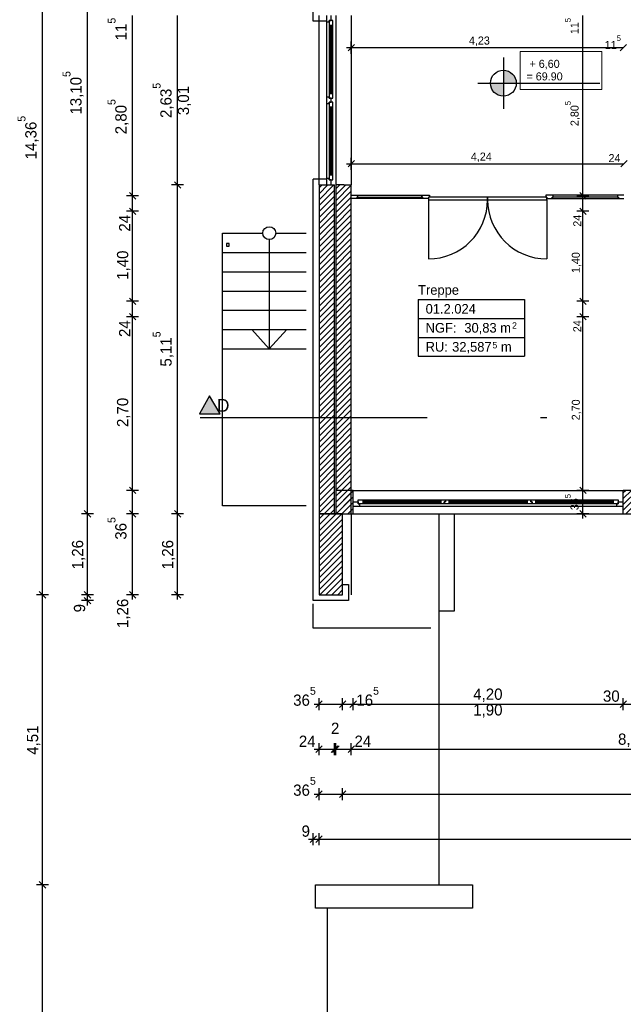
# Model space of a CAD drawing. Extents: x -28.8 to 46.3, y -2.8 to 85.1.
# Tile 2 of 16: x -4.7 to 4.7, y 21.1 to 36.4. Entities that reach past the tile are written whole.
import ezdxf

# ---------------------------------------------------------------- set-up
doc = ezdxf.new("R2010")
doc.units = 0
doc.header["$MEASUREMENT"] = 0
doc.linetypes.add('Strichpunktlinie', pattern=[0.006703, 0.003528, -0.001764, 0, -0.001411])
doc.linetypes.add('Wipeout_Contour', pattern=[1, 0, -1])
for name, color, linetype in [('2._OG_2_0', 7, 'Continuous'), ('2._OG_2_P_BM_ROHBAU', 7, 'Continuous'), ('2._OG_2_P_ZE_BILD', 7, 'Continuous'), ('2._OG_2_P_ZE_SYMBOL', 7, 'Continuous'), ('2._OG_2_R_NT_AUSSENWAND', 7, 'Continuous'), ('2._OG_2_R_NT_DACH', 7, 'Continuous'), ('2._OG_2_R_NT_INNENWAND', 7, 'Continuous'), ('2._OG_2_R_NT_TREPPE', 7, 'Continuous'), ('2._OG_2_R_TR_AUSSENWAND', 7, 'Continuous'), ('2._OG_2_Räume', 7, 'Continuous')]:
    doc.layers.add(name, color=color, linetype=linetype)
doc.styles.add('ERSTELLTER_STIL_1', font='txt')
doc.styles.add('ERSTELLTER_STIL_2', font='txt')
pattern_1 = [(45, (0, 0), (-0.04596194, 0.04596194), [])]

msp = doc.modelspace()

# ---------------------------------------------------------------- hatches: boundary and pattern name
at = {"layer": '2._OG_2_P_ZE_BILD', "linetype": 'Continuous', "lineweight": 18, "ltscale": 1000}
msp.add_hatch(color=9, dxfattribs=at).paths.add_polyline_path([(-1.859, 30.314), (-1.538, 30.314), (-1.701, 30.597)], flags=0)
at = {"layer": '2._OG_2_P_ZE_SYMBOL', "linetype": 'Continuous', "ltscale": 1000}
for points in [[(2.865, 35.657), (2.865, 35.457), (3.066, 35.457, 0.414214)], [(2.865, 35.256), (2.865, 35.457), (2.664, 35.457, 0.414214)]]:
    msp.add_hatch(color=256, dxfattribs=at).paths.add_polyline_path(points, flags=0)
at = {"layer": '2._OG_2_R_TR_AUSSENWAND', "linetype": 'Continuous', "ltscale": 1000}
h = msp.add_hatch(dxfattribs=at)
h.set_pattern_fill('MW_Kalksandstein_0002', color=256, style=0, pattern_type=2)
h.set_pattern_definition(pattern_1)
h.paths.add_polyline_path([(0.001, 28.76), (0.241, 28.76), (0.241, 33.875), (0.186, 33.875), (0.116, 33.875), (0.001, 33.875)], flags=0)
h = msp.add_hatch(dxfattribs=at)
h.set_pattern_fill('MW_Kalksandstein_0002', color=256, style=0, pattern_type=2)
h.set_pattern_definition(pattern_1)
h.paths.add_polyline_path([(0.53, 29.125), (0.261, 29.125), (0.261, 28.76), (0.53, 28.76), (0.53, 28.875), (0.53, 28.945)], flags=0)
h = msp.add_hatch(dxfattribs=at)
h.set_pattern_fill('MW_Kalksandstein_0002', color=256, style=0, pattern_type=2)
h.set_pattern_definition(pattern_1)
h.paths.add_polyline_path([(4.73, 28.875), (4.73, 28.76), (5.03, 28.76), (5.03, 28.875), (5.03, 28.945), (5.03, 29.125), (4.73, 29.125), (4.73, 28.945)], flags=0)
h = msp.add_hatch(dxfattribs=at)
h.set_pattern_fill('MW_Kalksandstein_0002', color=256, style=0, pattern_type=2)
h.set_pattern_definition(pattern_1)
h.paths.add_polyline_path([(0.001, 28.76), (0.001, 27.5), (0.366, 27.5), (0.366, 28.76)], flags=0)

# ---------------------------------------------------------------- linework, layer by layer
at = {"layer": '2._OG_2_0', "linetype": 'Continuous', "ltscale": 1000}
for p, q in [((0.001, 33.875), (0.116, 33.875)), ((0.116, 33.875), (0.186, 33.875)), ((0.186, 33.875), (0.241, 33.875)), ((0.5, 33.665), (0.5, 33.705)), ((0.53, 28.945), (0.53, 29.125)), ((4.73, 28.945), (4.73, 29.125)), ((0.53, 28.875), (0.53, 28.945)), ((4.73, 28.875), (4.73, 28.945)), ((0.53, 28.76), (0.53, 28.875)), ((4.73, 28.76), (4.73, 28.875))]:
    msp.add_line(p, q, dxfattribs=at)
at = {"layer": '2._OG_2_P_BM_ROHBAU', "linetype": 'Continuous', "ltscale": 1000}
for p, q in [((-4.299, 27.5), (-4.299, 41.865)), ((-3.599, 28.76), (-3.599, 41.865)), ((-2.899, 33.705), (-2.899, 36.51)), ((-2.199, 33.875), (-2.199, 36.51)), ((0.426, 36.01), (0.501, 36.01)), ((0.551, 36.06), (0.451, 35.96)), ((0.501, 35.916), (0.501, 36.104)), ((0.501, 36.01), (4.731, 36.01)), ((4.781, 36.06), (4.681, 35.96)), ((0.426, 34.205), (0.501, 34.205)), ((0.551, 34.255), (0.451, 34.155)), ((0.501, 34.111), (0.501, 34.299)), ((0.501, 34.205), (4.74, 34.205)), ((4.79, 34.255), (4.69, 34.155)), ((-2.105, 33.875), (-2.292, 33.875)), ((-2.249, 33.925), (-2.149, 33.825)), ((-2.199, 28.76), (-2.199, 33.875)), ((-2.805, 33.705), (-2.992, 33.705)), ((-2.949, 33.755), (-2.849, 33.655)), ((-2.899, 33.465), (-2.899, 33.705)), ((-2.805, 33.465), (-2.992, 33.465)), ((-2.949, 33.515), (-2.849, 33.415)), ((-2.899, 32.065), (-2.899, 33.465)), ((4.196, 33.465), (4.008, 33.465)), ((4.052, 33.515), (4.152, 33.415)), ((4.102, 32.065), (4.102, 33.465)), ((-2.805, 32.065), (-2.992, 32.065)), ((-2.949, 32.115), (-2.849, 32.015)), ((-2.899, 31.825), (-2.899, 32.065)), ((4.196, 32.065), (4.008, 32.065)), ((4.052, 32.115), (4.152, 32.015)), ((4.102, 31.825), (4.102, 32.065)), ((-2.949, 31.875), (-2.849, 31.775)), ((4.052, 31.875), (4.152, 31.775)), ((-2.805, 31.825), (-2.992, 31.825)), ((-2.899, 29.125), (-2.899, 31.825)), ((4.196, 31.825), (4.008, 31.825)), ((4.102, 29.125), (4.102, 31.825)), ((-2.805, 29.125), (-2.992, 29.125)), ((-2.949, 29.175), (-2.849, 29.075)), ((-2.899, 28.76), (-2.899, 29.125)), ((4.196, 29.125), (4.008, 29.125)), ((4.052, 29.175), (4.152, 29.075)), ((-3.649, 28.81), (-3.549, 28.71)), ((-2.949, 28.81), (-2.849, 28.71)), ((-2.249, 28.81), (-2.149, 28.71)), ((-3.505, 28.76), (-3.692, 28.76)), ((-3.599, 27.5), (-3.599, 28.76)), ((-2.805, 28.76), (-2.992, 28.76)), ((-2.899, 27.5), (-2.899, 28.76)), ((-2.105, 28.76), (-2.292, 28.76)), ((-2.199, 27.5), (-2.199, 28.76)), ((4.196, 28.76), (4.008, 28.76)), ((4.102, 28.685), (4.102, 28.76)), ((-4.205, 27.5), (-4.392, 27.5)), ((-4.349, 27.55), (-4.249, 27.45)), ((-4.299, 22.99), (-4.299, 27.5)), ((-3.505, 27.5), (-3.692, 27.5)), ((-3.649, 27.55), (-3.549, 27.45)), ((-3.649, 27.46), (-3.549, 27.36)), ((-3.599, 27.41), (-3.599, 27.5)), ((-2.805, 27.5), (-2.992, 27.5)), ((-2.949, 27.55), (-2.849, 27.45)), ((-2.899, 27.425), (-2.899, 27.5)), ((-2.105, 27.5), (-2.292, 27.5)), ((-2.249, 27.55), (-2.149, 27.45)), ((-2.199, 27.425), (-2.199, 27.5)), ((-3.505, 27.41), (-3.692, 27.41)), ((-3.599, 27.335), (-3.599, 27.41)), ((0.001, 25.706), (0.001, 25.894)), ((0.366, 25.706), (0.366, 25.894)), ((0.53, 25.706), (0.53, 25.894)), ((4.73, 25.706), (4.73, 25.894)), ((-0.074, 25.8), (0.001, 25.8)), ((0.051, 25.85), (-0.049, 25.75)), ((0.001, 25.8), (0.366, 25.8)), ((0.416, 25.85), (0.316, 25.75)), ((0.366, 25.8), (0.53, 25.8)), ((0.58, 25.85), (0.48, 25.75)), ((0.53, 25.8), (4.73, 25.8)), ((4.78, 25.85), (4.68, 25.75)), ((4.73, 25.8), (5.03, 25.8)), ((0.051, 25.15), (-0.049, 25.05)), ((0.001, 25.006), (0.001, 25.194)), ((0.191, 25.05), (0.291, 25.15)), ((0.311, 25.15), (0.211, 25.05)), ((0.241, 25.006), (0.241, 25.194)), ((0.261, 25.006), (0.261, 25.194)), ((0.551, 25.15), (0.451, 25.05)), ((0.501, 25.006), (0.501, 25.194)), ((-0.074, 25.1), (0.001, 25.1)), ((0.001, 25.1), (0.241, 25.1)), ((0.241, 25.1), (0.261, 25.1)), ((0.261, 25.1), (0.501, 25.1)), ((0.501, 25.1), (9.26, 25.1)), ((-0.074, 24.4), (0.001, 24.4)), ((0.051, 24.45), (-0.049, 24.35)), ((0.001, 24.306), (0.001, 24.494)), ((0.001, 24.4), (0.366, 24.4)), ((0.416, 24.45), (0.316, 24.35)), ((0.366, 24.306), (0.366, 24.494)), ((0.366, 24.4), (36.395, 24.4)), ((-0.039, 23.75), (-0.139, 23.65)), ((-0.089, 23.606), (-0.089, 23.794)), ((0.051, 23.75), (-0.049, 23.65)), ((0.001, 23.606), (0.001, 23.794)), ((-0.164, 23.7), (-0.089, 23.7)), ((-0.089, 23.7), (0.001, 23.7)), ((0.001, 23.7), (36.76, 23.7)), ((-4.205, 22.99), (-4.392, 22.99)), ((-4.349, 23.04), (-4.249, 22.94)), ((-4.299, 0), (-4.299, 22.99))]:
    msp.add_line(p, q, dxfattribs=at)
at = {"layer": '2._OG_2_P_ZE_BILD', "color": 255, "linetype": 'Continuous', "lineweight": 18, "ltscale": 1000}
for p, q in [((-1.701, 30.597), (-1.859, 30.314)), ((-1.538, 30.314), (-1.701, 30.597)), ((-1.859, 30.314), (-1.538, 30.314))]:
    msp.add_line(p, q, dxfattribs=at)
at = {"layer": '2._OG_2_P_ZE_BILD', "linetype": 'Continuous', "ltscale": 1000}
for p, q in [((-1.701, 30.597), (-1.859, 30.314)), ((-1.538, 30.314), (-1.701, 30.597)), ((-1.859, 30.314), (-1.538, 30.314))]:
    msp.add_line(p, q, dxfattribs=at)
at = {"layer": '2._OG_2_P_ZE_BILD', "linetype": 'Strichpunktlinie', "ltscale": 1000}
msp.add_line((-1.849, 30.257), (16.628, 30.257), dxfattribs=at)
at = {"layer": '2._OG_2_P_ZE_SYMBOL', "linetype": 'Continuous', "ltscale": 1000}
for p, q in [((2.865, 35.856), (2.865, 35.06)), ((2.47, 35.457), (3.27, 35.457)), ((3.27, 35.457), (4.367, 35.457))]:
    msp.add_line(p, q, dxfattribs=at)
at = {"layer": '2._OG_2_P_ZE_SYMBOL', "color": 255, "linetype": 'Continuous', "lineweight": 18, "ltscale": 1000}
for p, q in [((4.394, 35.949), (3.125, 35.949)), ((3.125, 35.949), (3.125, 35.357)), ((4.394, 35.357), (4.394, 35.949)), ((2.865, 35.657), (2.865, 35.457)), ((2.865, 35.457), (2.664, 35.457)), ((2.865, 35.457), (3.066, 35.457)), ((2.865, 35.256), (2.865, 35.457)), ((3.125, 35.357), (4.394, 35.357))]:
    msp.add_line(p, q, dxfattribs=at)
at = {"layer": '2._OG_2_P_ZE_SYMBOL', "linetype": 'Continuous', "ltscale": 1000}
msp.add_circle((2.865, 35.457), 0.201, dxfattribs=at)
at = {"layer": '2._OG_2_P_ZE_SYMBOL', "color": 255, "linetype": 'Continuous', "lineweight": 18, "ltscale": 1000}
for start, end in [(0, 90), (180, 270)]:
    msp.add_arc((2.865, 35.457), 0.201, start, end, dxfattribs=at)
at = {"layer": '2._OG_2_R_NT_AUSSENWAND', "linetype": 'Continuous', "ltscale": 1000}
for p, q in [((-0.089, 26.98), (-0.089, 27.362)), ((1.74, 26.98), (-0.089, 26.98))]:
    msp.add_line(p, q, dxfattribs=at)
at = {"layer": '2._OG_2_R_NT_DACH', "linetype": 'Continuous', "ltscale": 1000}
for p, q in [((0.501, 28.76), (0.501, 27.5)), ((1.865, 22.99), (1.865, 28.76)), ((2.105, 27.25), (2.105, 28.76)), ((1.865, 27.25), (2.105, 27.25)), ((-0.055, 22.625), (-0.055, 22.99)), ((-0.055, 22.99), (2.385, 22.99)), ((2.385, 22.99), (2.385, 22.625)), ((2.385, 22.625), (-0.055, 22.625)), ((0.125, 22.625), (0.125, 0.365))]:
    msp.add_line(p, q, dxfattribs=at)
at = {"layer": '2._OG_2_R_NT_TREPPE', "linetype": 'Continuous', "ltscale": 1000}
for p, q in [((-1.499, 31.325), (-1.499, 33.125)), ((-1.499, 33.125), (-0.874, 33.125)), ((-0.674, 33.125), (-0.199, 33.125)), ((-1.399, 32.965), (-1.439, 32.965)), ((-1.439, 32.965), (-1.439, 32.925)), ((-1.439, 32.925), (-1.399, 32.925)), ((-1.399, 32.925), (-1.399, 32.965)), ((-0.774, 33.025), (-0.774, 31.325)), ((-1.499, 32.825), (-0.199, 32.825)), ((-1.499, 32.525), (-0.199, 32.525)), ((-1.499, 32.225), (-0.199, 32.225)), ((-1.499, 31.925), (-0.199, 31.925)), ((-1.499, 31.625), (-0.199, 31.625)), ((-0.774, 31.325), (-1.045, 31.625)), ((-0.774, 31.325), (-0.503, 31.625)), ((-1.499, 28.885), (-1.499, 31.325)), ((-1.499, 31.325), (-0.199, 31.325)), ((-0.199, 28.885), (-1.499, 28.885))]:
    msp.add_line(p, q, dxfattribs=at)
msp.add_circle((-0.774, 33.125), 0.1, dxfattribs=at)
at = {"layer": '2._OG_2_R_TR_AUSSENWAND', "linetype": 'Continuous', "ltscale": 1000}
for p, q in [((-0.089, 36.42), (-0.089, 41.955)), ((0.001, 33.875), (0.001, 36.51)), ((0.501, 36.51), (0.501, 33.875)), ((-0.089, 27.41), (-0.089, 33.965)), ((0.001, 33.875), (0.001, 28.76)), ((0.241, 28.76), (0.241, 33.875)), ((0.386, 33.875), (0.501, 33.875)), ((0.53, 29.125), (0.261, 29.125)), ((0.261, 29.125), (0.261, 28.76)), ((0.53, 29.125), (4.73, 29.125)), ((5.03, 29.125), (4.73, 29.125)), ((0.001, 28.76), (0.241, 28.76)), ((0.001, 28.76), (0.001, 27.5)), ((0.366, 28.76), (0.001, 28.76)), ((0.261, 28.76), (0.53, 28.76)), ((0.261, 28.76), (0.501, 28.76)), ((0.366, 27.5), (0.366, 28.76)), ((0.53, 28.76), (4.73, 28.76)), ((4.73, 28.76), (5.03, 28.76)), ((0.366, 27.66), (0.456, 27.66)), ((0.456, 27.66), (0.456, 27.41)), ((0.001, 27.5), (0.366, 27.5)), ((0.456, 27.41), (-0.089, 27.41))]:
    msp.add_line(p, q, dxfattribs=at)
at = {"layer": '2._OG_2_Räume', "linetype": 'Continuous', "ltscale": 1000}
for p, q in [((1.54, 32.094), (1.54, 31.21)), ((1.54, 32.094), (3.194, 32.094)), ((3.194, 32.094), (3.194, 31.21)), ((1.54, 31.799), (3.194, 31.799)), ((1.54, 31.504), (3.194, 31.504)), ((1.54, 31.21), (3.194, 31.21))]:
    msp.add_line(p, q, dxfattribs=at)

# ---------------------------------------------------------------- texts
at = {"layer": '2._OG_2_P_BM_ROHBAU', "linetype": 'Continuous', "attachment_point": 7, "rotation": 90, "style": 'ERSTELLTER_STIL_2'}
for s, insert, char_height in [('{11\\A1{\\H0.7x;\\S5^  ;}}', (-2.992, 36.124), 0.175), ('{11\\A1{\\H0.7x;\\S5^  ;}}', (4.035, 36.22), 0.125), ('{13,10\\A1{\\H0.7x;\\S5^  ;}}', (-3.66, 34.969), 0.175), ('{2,63\\A1{\\H0.7x;\\S5^  ;}}', (-2.26, 34.916), 0.175), ('{3,01}', (-1.989, 34.96), 0.175), ('{2,80\\A1{\\H0.7x;\\S5^  ;}}', (-2.96, 34.663), 0.175), ('{2,80\\A1{\\H0.7x;\\S5^  ;}}', (4.058, 34.79), 0.125), ('{14,36\\A1{\\H0.7x;\\S5^  ;}}', (-4.36, 34.273), 0.175), ('{24}', (-2.934, 33.149), 0.175), ('{24}', (4.077, 33.225), 0.125), ('{1,40}', (-2.934, 32.399), 0.175), ('{1,40}', (4.077, 32.504), 0.125), ('{24}', (-2.934, 31.509), 0.175), ('{24}', (4.077, 31.585), 0.125), ('{5,11\\A1{\\H0.7x;\\S5^  ;}}', (-2.26, 31.05), 0.175), ('{2,70}', (-2.934, 30.109), 0.175), ('{2,70}', (4.077, 30.214), 0.125), ('{36\\A1{\\H0.7x;\\S5^  ;}}', (-2.991, 28.357), 0.175), ('{1,26}', (-3.634, 27.897), 0.175), ('{1,26}', (-2.234, 27.897), 0.175), ('{1,26}', (-2.934, 26.984), 0.175), ('{9}', (-3.634, 27.227), 0.175), ('{4,51}', (-4.334, 25.012), 0.175)]:
    msp.add_mtext(s, dxfattribs=dict(at, insert=insert, char_height=char_height))
at = {"layer": '2._OG_2_P_BM_ROHBAU', "linetype": 'Continuous', "attachment_point": 7, "style": 'ERSTELLTER_STIL_2'}
for s, insert, char_height in [('{4,23}', (2.33, 36.035), 0.125), ('{11\\A1{\\H0.7x;\\S5^  ;}}', (4.442, 35.991), 0.125), ('{4,24}', (2.36, 34.23), 0.125), ('{24}', (4.5, 34.23), 0.125), ('{36\\A1{\\H0.7x;\\S5^  ;}}', (-0.402, 25.772), 0.175), ('{16\\A1{\\H0.7x;\\S5^  ;}}', (0.58, 25.772), 0.175), ('{4,20}', (2.397, 25.835), 0.175), ('{30}', (4.414, 25.835), 0.175), ('{1,90}', (2.397, 25.59), 0.175), ('{2}', (0.185, 25.336), 0.175), ('{24}', (-0.314, 25.135), 0.175), ('{24}', (0.551, 25.135), 0.175), ('{8,76}', (4.648, 25.135), 0.175), ('{36\\A1{\\H0.7x;\\S5^  ;}}', (-0.402, 24.372), 0.175), ('{9}', (-0.271, 23.735), 0.175)]:
    msp.add_mtext(s, dxfattribs=dict(at, insert=insert, char_height=char_height))
at = {"layer": '2._OG_2_P_ZE_BILD', "linetype": 'Continuous', "insert": (-1.587, 30.546), "char_height": 0.2, "attachment_point": 1, "style": 'ERSTELLTER_STIL_1'}
msp.add_mtext('{D}', dxfattribs=at)
at = {"layer": '2._OG_2_P_ZE_SYMBOL', "linetype": 'Continuous', "insert": (3.225, 35.821), "char_height": 0.125, "width": 1.06853, "attachment_point": 1, "line_spacing_factor": 0.938433, "style": 'ERSTELLTER_STIL_1'}
msp.add_mtext('{ + 6,60\\P= 69.90}', dxfattribs=at)
at = {"layer": '2._OG_2_Räume', "linetype": 'Continuous'}
for s, insert, char_height, attachment_point, style in [('{Treppe}', (1.54, 32.317), 0.15, 1, 'ERSTELLTER_STIL_1'), ('{01.2.024 }', (1.657, 32.023), 0.15, 1, 'ERSTELLTER_STIL_2'), ('{NGF: }', (1.657, 31.728), 0.15, 1, 'ERSTELLTER_STIL_2'), ('{30,83 m}', (2.259, 31.728), 0.15, 1, 'ERSTELLTER_STIL_2'), ('{2}', (3.001, 31.739), 0.1, 1, 'ERSTELLTER_STIL_2'), ('{RU: }', (1.657, 31.433), 0.15, 1, 'ERSTELLTER_STIL_2'), ('{32,587}', (2.069, 31.254), 0.15, 7, 'ERSTELLTER_STIL_2'), ('{5}', (2.696, 31.332), 0.1, 7, 'ERSTELLTER_STIL_2'), ('{ m}', (2.772, 31.433), 0.15, 1, 'ERSTELLTER_STIL_2')]:
    msp.add_mtext(s, dxfattribs=dict(at, insert=insert, char_height=char_height, attachment_point=attachment_point, style=style))

# ---------------------------------------------------------------- wipeouts: each hides what was drawn before it
at = {"color": 254, "linetype": 'Wipeout_Contour', "lineweight": 0, "ltscale": 269.274585}
msp.add_wipeout([(0.585, 33.685), (0.6, 33.685), (0.6, 33.715), (1.6, 33.715), (1.6, 33.685), (1.615, 33.685), (1.615, 33.665), (0.585, 33.665)], dxfattribs=at).dxf.layer = '2._OG_2_R_NT_INNENWAND'
at = {"color": 254, "linetype": 'Wipeout_Contour', "lineweight": 0, "ltscale": 271.156032}
msp.add_wipeout([(4.655, 33.685), (4.64, 33.685), (4.64, 33.715), (3.64, 33.715), (3.64, 33.685), (3.625, 33.685), (3.625, 33.665), (4.655, 33.665)], dxfattribs=at).dxf.layer = '2._OG_2_R_NT_INNENWAND'
at = {"color": 254, "linetype": 'Wipeout_Contour', "lineweight": 0, "ltscale": 138.250436}
msp.add_wipeout([(0.116, 33.975), (0.156, 33.975), (0.156, 35.142), (0.116, 35.142)], dxfattribs=at).dxf.layer = '2._OG_2_R_TR_AUSSENWAND'
at = {"color": 254, "linetype": 'Wipeout_Contour', "lineweight": 0, "ltscale": 116.360589}
msp.add_wipeout([(0.63, 28.875), (0.63, 28.915), (4.63, 28.915), (4.63, 28.875)], dxfattribs=at).dxf.layer = '2._OG_2_R_TR_AUSSENWAND'

# ---------------------------------------------------------------- next in the draw order: linework, layer by layer
at = {"layer": '2._OG_2_P_BM_ROHBAU', "linetype": 'Continuous', "ltscale": 1000}
for p, q in [((4.102, 33.705), (4.102, 36.51)), ((4.196, 33.705), (4.008, 33.705)), ((4.052, 33.755), (4.152, 33.655)), ((4.102, 33.465), (4.102, 33.705)), ((4.052, 28.81), (4.152, 28.71))]:
    msp.add_line(p, q, dxfattribs=at)

# ---------------------------------------------------------------- next in the draw order: wipeouts: each hides what was drawn before it
at = {"color": 254, "linetype": 'Wipeout_Contour', "lineweight": 0, "ltscale": 269.447325}
msp.add_wipeout([(1.615, 33.685), (1.6, 33.685), (1.6, 33.715), (1.715, 33.715), (1.715, 33.685), (1.7, 33.685), (1.7, 33.665), (1.615, 33.665)], dxfattribs=at).dxf.layer = '2._OG_2_R_NT_INNENWAND'
at = {"color": 254, "linetype": 'Wipeout_Contour', "lineweight": 0, "ltscale": 270.641908}
msp.add_wipeout([(3.625, 33.685), (3.64, 33.685), (3.64, 33.715), (3.525, 33.715), (3.525, 33.685), (3.54, 33.685), (3.54, 33.665), (3.625, 33.665)], dxfattribs=at).dxf.layer = '2._OG_2_R_NT_INNENWAND'
at = {"color": 254, "linetype": 'Wipeout_Contour', "lineweight": 0, "ltscale": 203.984971}
msp.add_wipeout([(4.74, 33.715), (4.64, 33.715), (4.64, 33.685), (4.655, 33.685), (4.655, 33.665), (4.74, 33.665)], dxfattribs=at).dxf.layer = '2._OG_2_R_NT_INNENWAND'
at = {"color": 254, "linetype": 'Wipeout_Contour', "lineweight": 0, "ltscale": 210.810268}
msp.add_wipeout([(0.116, 35.192), (0.116, 35.142), (0.156, 35.142), (0.156, 35.162), (0.186, 35.162), (0.186, 35.192)], dxfattribs=at).dxf.layer = '2._OG_2_R_TR_AUSSENWAND'
at = {"color": 254, "linetype": 'Wipeout_Contour', "lineweight": 0, "ltscale": 204.225862}
msp.add_wipeout([(0.186, 33.875), (0.186, 33.955), (0.156, 33.955), (0.156, 33.975), (0.116, 33.975), (0.116, 33.875)], dxfattribs=at).dxf.layer = '2._OG_2_R_TR_AUSSENWAND'
at = {"color": 254, "linetype": 'Wipeout_Contour', "lineweight": 0, "ltscale": 173.656461}
msp.add_wipeout([(0.53, 28.945), (0.61, 28.945), (0.61, 28.915), (0.63, 28.915), (0.63, 28.875), (0.53, 28.875)], dxfattribs=at).dxf.layer = '2._OG_2_R_TR_AUSSENWAND'
at = {"color": 254, "linetype": 'Wipeout_Contour', "lineweight": 0, "ltscale": 175.975544}
msp.add_wipeout([(4.73, 28.875), (4.63, 28.875), (4.63, 28.915), (4.65, 28.915), (4.65, 28.945), (4.73, 28.945)], dxfattribs=at).dxf.layer = '2._OG_2_R_TR_AUSSENWAND'

# ---------------------------------------------------------------- next in the draw order: hatches: boundary and pattern name
at = {"layer": '2._OG_2_R_TR_AUSSENWAND', "linetype": 'Continuous', "ltscale": 1000}
h = msp.add_hatch(dxfattribs=at)
h.set_pattern_fill('MW_Kalksandstein_0002', color=256, style=0, pattern_type=2)
h.set_pattern_definition(pattern_1)
h.paths.add_polyline_path([(0.501, 33.875), (0.261, 33.875), (0.261, 28.76), (0.501, 28.76)], flags=0)

# ---------------------------------------------------------------- next in the draw order: linework, layer by layer
at = {"layer": '2._OG_2_R_NT_INNENWAND', "linetype": 'Continuous', "ltscale": 1000}
for p, q in [((1.6, 33.685), (1.6, 33.715)), ((4.64, 33.715), (3.64, 33.715)), ((3.64, 33.685), (3.64, 33.715)), ((4.74, 33.715), (4.64, 33.715)), ((4.64, 33.715), (4.64, 33.685)), ((1.615, 33.685), (1.6, 33.685)), ((1.615, 33.665), (1.615, 33.685)), ((3.625, 33.685), (3.64, 33.685)), ((3.625, 33.665), (3.625, 33.685)), ((3.625, 33.665), (4.655, 33.665)), ((4.64, 33.685), (3.64, 33.685)), ((4.64, 33.685), (4.655, 33.685)), ((4.655, 33.685), (4.655, 33.665)), ((4.655, 33.665), (4.74, 33.665))]:
    msp.add_line(p, q, dxfattribs=at)
at = {"layer": '2._OG_2_R_TR_AUSSENWAND', "linetype": 'Continuous', "ltscale": 1000}
for p, q in [((0.116, 33.875), (0.186, 33.875)), ((0.261, 33.875), (0.261, 28.76)), ((0.386, 33.875), (0.261, 33.875)), ((0.501, 28.76), (0.501, 33.875)), ((0.53, 28.875), (0.53, 28.945)), ((4.73, 28.875), (4.73, 28.945))]:
    msp.add_line(p, q, dxfattribs=at)

# ---------------------------------------------------------------- next in the draw order: wipeouts: each hides what was drawn before it
at = {"color": 254, "linetype": 'Wipeout_Contour', "lineweight": 0, "ltscale": 135.247034}
msp.add_wipeout([(3.54, 33.645), (3.54, 33.685), (2.62, 33.685), (2.62, 33.645)], dxfattribs=at).dxf.layer = '2._OG_2_R_NT_INNENWAND'
at = {"color": 254, "linetype": 'Wipeout_Contour', "lineweight": 0, "ltscale": 143.319894}
msp.add_wipeout([(0.116, 35.242), (0.156, 35.242), (0.156, 36.41), (0.116, 36.41)], dxfattribs=at).dxf.layer = '2._OG_2_R_TR_AUSSENWAND'
at = {"color": 254, "linetype": 'Wipeout_Contour', "lineweight": 0, "ltscale": 138.250929}
msp.add_wipeout([(0.156, 34.025), (0.176, 34.025), (0.176, 35.092), (0.156, 35.092)], dxfattribs=at).dxf.layer = '2._OG_2_R_TR_AUSSENWAND'
at = {"color": 254, "linetype": 'Wipeout_Contour', "lineweight": 0, "ltscale": 115.859383}
msp.add_wipeout([(0.68, 28.915), (0.68, 28.935), (1.897, 28.935), (1.897, 28.915)], dxfattribs=at).dxf.layer = '2._OG_2_R_TR_AUSSENWAND'

# ---------------------------------------------------------------- next in the draw order: linework, layer by layer
at = {"layer": '2._OG_2_R_NT_INNENWAND', "linetype": 'Continuous', "ltscale": 1000}
for p, q in [((3.64, 33.715), (3.525, 33.715)), ((3.525, 33.715), (3.525, 33.685)), ((3.525, 33.685), (3.54, 33.685)), ((3.54, 33.685), (3.54, 33.665)), ((3.54, 33.645), (3.54, 33.685)), ((3.54, 33.665), (3.625, 33.665)), ((3.54, 33.645), (3.54, 32.725))]:
    msp.add_line(p, q, dxfattribs=at)

# ---------------------------------------------------------------- next in the draw order: wipeouts: each hides what was drawn before it
at = {"color": 254, "linetype": 'Wipeout_Contour', "lineweight": 0, "ltscale": 201.964286}
msp.add_wipeout([(0.5, 33.715), (0.6, 33.715), (0.6, 33.685), (0.585, 33.685), (0.585, 33.665), (0.5, 33.665)], dxfattribs=at).dxf.layer = '2._OG_2_R_NT_INNENWAND'
at = {"color": 254, "linetype": 'Wipeout_Contour', "lineweight": 0, "ltscale": 134.962393}
msp.add_wipeout([(2.62, 33.645), (2.62, 33.685), (1.7, 33.685), (1.7, 33.645)], dxfattribs=at).dxf.layer = '2._OG_2_R_NT_INNENWAND'
at = {"color": 254, "linetype": 'Wipeout_Contour', "lineweight": 0, "ltscale": 218.114731}
msp.add_wipeout([(0.116, 36.51), (0.116, 36.41), (0.156, 36.41), (0.156, 36.43), (0.186, 36.43), (0.186, 36.51)], dxfattribs=at).dxf.layer = '2._OG_2_R_TR_AUSSENWAND'
at = {"color": 254, "linetype": 'Wipeout_Contour', "lineweight": 0, "ltscale": 138.251756}
msp.add_wipeout([(0.196, 34.025), (0.216, 34.025), (0.216, 35.092), (0.196, 35.092)], dxfattribs=at).dxf.layer = '2._OG_2_R_TR_AUSSENWAND'
at = {"color": 254, "linetype": 'Wipeout_Contour', "lineweight": 0, "ltscale": 116.019161}
msp.add_wipeout([(0.68, 28.955), (0.68, 28.975), (1.897, 28.975), (1.897, 28.955)], dxfattribs=at).dxf.layer = '2._OG_2_R_TR_AUSSENWAND'

# ---------------------------------------------------------------- next in the draw order: linework, layer by layer
at = {"layer": '2._OG_2_R_NT_INNENWAND', "linetype": 'Continuous', "ltscale": 1000}
for p, q in [((0.5, 33.715), (0.6, 33.715)), ((0.5, 33.665), (0.5, 33.715)), ((0.5, 33.665), (0.5, 33.705)), ((0.6, 33.715), (1.6, 33.715)), ((0.6, 33.715), (0.6, 33.685)), ((1.6, 33.715), (1.715, 33.715)), ((1.715, 33.715), (1.715, 33.685)), ((0.585, 33.665), (0.5, 33.665)), ((0.6, 33.685), (0.585, 33.685)), ((0.585, 33.685), (0.585, 33.665)), ((1.615, 33.665), (0.585, 33.665)), ((0.6, 33.685), (1.6, 33.685)), ((1.7, 33.665), (1.615, 33.665)), ((1.715, 33.685), (1.7, 33.685)), ((1.7, 33.685), (1.7, 33.665)), ((2.62, 33.685), (1.7, 33.685)), ((1.7, 33.685), (1.7, 33.645)), ((1.7, 33.645), (1.7, 32.725)), ((1.7, 33.645), (2.62, 33.645)), ((3.54, 33.685), (2.62, 33.685)), ((2.62, 33.685), (2.62, 33.645)), ((2.62, 33.645), (2.62, 33.685)), ((2.62, 33.645), (3.54, 33.645))]:
    msp.add_line(p, q, dxfattribs=at)
for centre, start, end in [((1.7, 33.645), 270, 0), ((3.54, 33.645), 180, 270)]:
    msp.add_arc(centre, 0.92, start, end, dxfattribs=at)

# ---------------------------------------------------------------- next in the draw order: wipeouts: each hides what was drawn before it
at = {"color": 254, "linetype": 'Wipeout_Contour', "lineweight": 0, "ltscale": 140.526244}
msp.add_wipeout([(0.156, 35.092), (0.216, 35.092), (0.216, 35.162), (0.156, 35.162)], dxfattribs=at).dxf.layer = '2._OG_2_R_TR_AUSSENWAND'
at = {"color": 254, "linetype": 'Wipeout_Contour', "lineweight": 0, "ltscale": 135.976787}
msp.add_wipeout([(0.156, 33.955), (0.216, 33.955), (0.216, 34.025), (0.156, 34.025)], dxfattribs=at).dxf.layer = '2._OG_2_R_TR_AUSSENWAND'
at = {"color": 254, "linetype": 'Wipeout_Contour', "lineweight": 0, "ltscale": 115.826201}
msp.add_wipeout([(0.61, 28.915), (0.61, 28.975), (0.68, 28.975), (0.68, 28.915)], dxfattribs=at).dxf.layer = '2._OG_2_R_TR_AUSSENWAND'
at = {"color": 254, "linetype": 'Wipeout_Contour', "lineweight": 0, "ltscale": 174.048487}
msp.add_wipeout([(1.947, 28.915), (1.897, 28.915), (1.897, 28.975), (1.967, 28.975), (1.967, 28.945), (1.947, 28.945)], dxfattribs=at).dxf.layer = '2._OG_2_R_TR_AUSSENWAND'

# ---------------------------------------------------------------- next in the draw order: wipeouts: each hides what was drawn before it
at = {"color": 254, "linetype": 'Wipeout_Contour', "lineweight": 0, "ltscale": 211.530295}
msp.add_wipeout([(0.186, 35.192), (0.186, 35.222), (0.156, 35.222), (0.156, 35.242), (0.116, 35.242), (0.116, 35.192)], dxfattribs=at).dxf.layer = '2._OG_2_R_TR_AUSSENWAND'
at = {"color": 254, "linetype": 'Wipeout_Contour', "lineweight": 0, "ltscale": 138.251319}
msp.add_wipeout([(0.196, 34.025), (0.196, 35.092), (0.176, 35.092), (0.176, 34.025)], dxfattribs=at).dxf.layer = '2._OG_2_R_TR_AUSSENWAND'
at = {"color": 254, "linetype": 'Wipeout_Contour', "lineweight": 0, "ltscale": 115.939272}
msp.add_wipeout([(0.68, 28.955), (1.897, 28.955), (1.897, 28.935), (0.68, 28.935)], dxfattribs=at).dxf.layer = '2._OG_2_R_TR_AUSSENWAND'
at = {"color": 254, "linetype": 'Wipeout_Contour', "lineweight": 0, "ltscale": 116.224048}
msp.add_wipeout([(2.017, 28.915), (2.017, 28.935), (3.243, 28.935), (3.243, 28.915)], dxfattribs=at).dxf.layer = '2._OG_2_R_TR_AUSSENWAND'

# ---------------------------------------------------------------- next in the draw order: linework, layer by layer
at = {"layer": '2._OG_2_R_TR_AUSSENWAND', "linetype": 'Continuous', "ltscale": 1000}
for p, q in [((0.116, 35.142), (0.116, 33.975)), ((0.116, 35.142), (0.156, 35.142)), ((0.156, 35.092), (0.156, 34.025)), ((0.156, 35.092), (0.216, 35.092)), ((0.176, 35.092), (0.176, 34.025)), ((0.196, 34.025), (0.196, 35.092)), ((0.216, 34.025), (0.216, 35.092)), ((0.216, 34.025), (0.156, 34.025)), ((0.156, 34.025), (0.156, 33.955)), ((0.216, 33.955), (0.216, 34.025)), ((0.116, 33.965), (-0.089, 33.965)), ((0.156, 33.975), (0.116, 33.975)), ((0.116, 33.975), (0.116, 33.875)), ((0.156, 33.955), (0.156, 33.975)), ((0.186, 33.955), (0.156, 33.955)), ((0.156, 33.955), (0.216, 33.955)), ((0.186, 33.875), (0.186, 33.955)), ((0.53, 28.945), (0.61, 28.945)), ((0.61, 28.915), (0.61, 28.975)), ((0.61, 28.975), (0.68, 28.975)), ((0.61, 28.945), (0.61, 28.915)), ((0.68, 28.975), (0.68, 28.915)), ((0.63, 28.875), (0.53, 28.875)), ((0.61, 28.915), (0.63, 28.915)), ((0.68, 28.915), (0.61, 28.915)), ((0.63, 28.915), (0.63, 28.875))]:
    msp.add_line(p, q, dxfattribs=at)

# ---------------------------------------------------------------- next in the draw order: wipeouts: each hides what was drawn before it
at = {"color": 254, "linetype": 'Wipeout_Contour', "lineweight": 0, "ltscale": 143.320371}
msp.add_wipeout([(0.156, 35.292), (0.176, 35.292), (0.176, 36.36), (0.156, 36.36)], dxfattribs=at).dxf.layer = '2._OG_2_R_TR_AUSSENWAND'
at = {"color": 254, "linetype": 'Wipeout_Contour', "lineweight": 0, "ltscale": 116.383323}
msp.add_wipeout([(2.017, 28.955), (2.017, 28.975), (3.243, 28.975), (3.243, 28.955)], dxfattribs=at).dxf.layer = '2._OG_2_R_TR_AUSSENWAND'

# ---------------------------------------------------------------- next in the draw order: wipeouts: each hides what was drawn before it
at = {"color": 254, "linetype": 'Wipeout_Contour', "lineweight": 0, "ltscale": 143.321169}
msp.add_wipeout([(0.196, 35.292), (0.216, 35.292), (0.216, 36.36), (0.196, 36.36)], dxfattribs=at).dxf.layer = '2._OG_2_R_TR_AUSSENWAND'
at = {"color": 254, "linetype": 'Wipeout_Contour', "lineweight": 0, "ltscale": 174.122603}
msp.add_wipeout([(1.967, 28.975), (2.017, 28.975), (2.017, 28.915), (1.947, 28.915), (1.947, 28.945), (1.967, 28.945)], dxfattribs=at).dxf.layer = '2._OG_2_R_TR_AUSSENWAND'
at = {"color": 254, "linetype": 'Wipeout_Contour', "lineweight": 0, "ltscale": 174.753599}
msp.add_wipeout([(3.293, 28.945), (3.313, 28.945), (3.313, 28.915), (3.243, 28.915), (3.243, 28.975), (3.293, 28.975)], dxfattribs=at).dxf.layer = '2._OG_2_R_TR_AUSSENWAND'

# ---------------------------------------------------------------- next in the draw order: linework, layer by layer
at = {"layer": '2._OG_2_R_TR_AUSSENWAND', "linetype": 'Continuous', "ltscale": 1000}
for p, q in [((0.68, 28.975), (1.897, 28.975)), ((0.68, 28.955), (1.897, 28.955)), ((1.897, 28.915), (1.897, 28.975)), ((1.897, 28.935), (0.68, 28.935)), ((1.897, 28.915), (0.68, 28.915))]:
    msp.add_line(p, q, dxfattribs=at)

# ---------------------------------------------------------------- next in the draw order: wipeouts: each hides what was drawn before it
at = {"color": 254, "linetype": 'Wipeout_Contour', "lineweight": 0, "ltscale": 145.595679}
msp.add_wipeout([(0.156, 36.36), (0.216, 36.36), (0.216, 36.43), (0.156, 36.43)], dxfattribs=at).dxf.layer = '2._OG_2_R_TR_AUSSENWAND'
at = {"color": 254, "linetype": 'Wipeout_Contour', "lineweight": 0, "ltscale": 141.046184}
msp.add_wipeout([(0.156, 35.222), (0.216, 35.222), (0.216, 35.292), (0.156, 35.292)], dxfattribs=at).dxf.layer = '2._OG_2_R_TR_AUSSENWAND'
at = {"color": 254, "linetype": 'Wipeout_Contour', "lineweight": 0, "ltscale": 116.303686}
msp.add_wipeout([(2.017, 28.955), (3.243, 28.955), (3.243, 28.935), (2.017, 28.935)], dxfattribs=at).dxf.layer = '2._OG_2_R_TR_AUSSENWAND'
at = {"color": 254, "linetype": 'Wipeout_Contour', "lineweight": 0, "ltscale": 116.833303}
msp.add_wipeout([(3.363, 28.915), (3.363, 28.935), (4.58, 28.935), (4.58, 28.915)], dxfattribs=at).dxf.layer = '2._OG_2_R_TR_AUSSENWAND'

# ---------------------------------------------------------------- next in the draw order: linework, layer by layer
at = {"layer": '2._OG_2_R_TR_AUSSENWAND', "linetype": 'Continuous', "ltscale": 1000}
for p, q in [((0.116, 35.192), (0.116, 35.142)), ((0.156, 35.142), (0.156, 35.162)), ((0.156, 35.162), (0.186, 35.162)), ((0.216, 35.162), (0.156, 35.162)), ((0.156, 35.162), (0.156, 35.092)), ((0.186, 35.162), (0.186, 35.192)), ((0.216, 35.092), (0.216, 35.162)), ((1.897, 28.975), (1.967, 28.975)), ((1.967, 28.945), (1.947, 28.945)), ((1.947, 28.945), (1.947, 28.915)), ((1.947, 28.915), (1.947, 28.945)), ((1.947, 28.945), (1.967, 28.945)), ((1.967, 28.975), (1.967, 28.945)), ((1.967, 28.975), (2.017, 28.975)), ((1.967, 28.945), (1.967, 28.975)), ((2.017, 28.975), (2.017, 28.915)), ((1.947, 28.915), (1.897, 28.915)), ((2.017, 28.915), (1.947, 28.915))]:
    msp.add_line(p, q, dxfattribs=at)

# ---------------------------------------------------------------- next in the draw order: wipeouts: each hides what was drawn before it
at = {"color": 254, "linetype": 'Wipeout_Contour', "lineweight": 0, "ltscale": 143.320747}
msp.add_wipeout([(0.196, 35.292), (0.196, 36.36), (0.176, 36.36), (0.176, 35.292)], dxfattribs=at).dxf.layer = '2._OG_2_R_TR_AUSSENWAND'
at = {"color": 254, "linetype": 'Wipeout_Contour', "lineweight": 0, "ltscale": 116.991747}
msp.add_wipeout([(3.363, 28.955), (3.363, 28.975), (4.58, 28.975), (4.58, 28.955)], dxfattribs=at).dxf.layer = '2._OG_2_R_TR_AUSSENWAND'

# ---------------------------------------------------------------- next in the draw order: linework, layer by layer
at = {"layer": '2._OG_2_R_TR_AUSSENWAND', "linetype": 'Continuous', "ltscale": 1000}
for p, q in [((0.116, 36.51), (0.116, 36.41)), ((0.186, 36.43), (0.186, 36.51)), ((0.261, 36.51), (0.261, 33.875)), ((0.116, 36.42), (-0.089, 36.42)), ((0.116, 36.41), (0.116, 35.242)), ((0.116, 36.41), (0.156, 36.41)), ((0.156, 36.41), (0.156, 36.43)), ((0.156, 36.43), (0.186, 36.43)), ((0.216, 36.43), (0.156, 36.43)), ((0.156, 36.43), (0.156, 36.36)), ((0.156, 36.36), (0.156, 35.292)), ((0.156, 36.36), (0.216, 36.36)), ((0.176, 36.36), (0.176, 35.292)), ((0.196, 35.292), (0.196, 36.36)), ((0.216, 36.36), (0.216, 36.43)), ((0.216, 35.292), (0.216, 36.36)), ((0.156, 35.242), (0.116, 35.242)), ((0.116, 35.242), (0.116, 35.192)), ((0.216, 35.292), (0.156, 35.292)), ((0.156, 35.292), (0.156, 35.222)), ((0.156, 35.222), (0.156, 35.242)), ((0.186, 35.222), (0.156, 35.222)), ((0.156, 35.222), (0.216, 35.222)), ((0.186, 35.192), (0.186, 35.222)), ((0.216, 35.222), (0.216, 35.292))]:
    msp.add_line(p, q, dxfattribs=at)

# ---------------------------------------------------------------- next in the draw order: wipeouts: each hides what was drawn before it
at = {"color": 254, "linetype": 'Wipeout_Contour', "lineweight": 0, "ltscale": 174.877841}
msp.add_wipeout([(3.313, 28.945), (3.293, 28.945), (3.293, 28.975), (3.363, 28.975), (3.363, 28.915), (3.313, 28.915)], dxfattribs=at).dxf.layer = '2._OG_2_R_TR_AUSSENWAND'
at = {"color": 254, "linetype": 'Wipeout_Contour', "lineweight": 0, "ltscale": 117.260233}
msp.add_wipeout([(4.58, 28.915), (4.58, 28.975), (4.65, 28.975), (4.65, 28.915)], dxfattribs=at).dxf.layer = '2._OG_2_R_TR_AUSSENWAND'

# ---------------------------------------------------------------- next in the draw order: linework, layer by layer
at = {"layer": '2._OG_2_R_TR_AUSSENWAND', "linetype": 'Continuous', "ltscale": 1000}
for p, q in [((2.017, 28.975), (3.243, 28.975)), ((2.017, 28.955), (3.243, 28.955)), ((3.243, 28.915), (3.243, 28.975)), ((3.243, 28.935), (2.017, 28.935)), ((3.243, 28.915), (2.017, 28.915))]:
    msp.add_line(p, q, dxfattribs=at)

# ---------------------------------------------------------------- next in the draw order: wipeouts: each hides what was drawn before it
at = {"color": 254, "linetype": 'Wipeout_Contour', "lineweight": 0, "ltscale": 116.912524}
msp.add_wipeout([(3.363, 28.955), (4.58, 28.955), (4.58, 28.935), (3.363, 28.935)], dxfattribs=at).dxf.layer = '2._OG_2_R_TR_AUSSENWAND'

# ---------------------------------------------------------------- next in the draw order: linework, layer by layer
at = {"layer": '2._OG_2_P_BM_ROHBAU', "linetype": 'Continuous', "ltscale": 1000}
msp.add_line((4.102, 28.76), (4.102, 29.125), dxfattribs=at)
at = {"layer": '2._OG_2_R_TR_AUSSENWAND', "linetype": 'Continuous', "ltscale": 1000}
for p, q in [((3.243, 28.975), (3.293, 28.975)), ((3.293, 28.975), (3.293, 28.945)), ((3.293, 28.945), (3.293, 28.975)), ((3.293, 28.975), (3.363, 28.975)), ((3.293, 28.945), (3.313, 28.945)), ((3.313, 28.945), (3.293, 28.945)), ((3.313, 28.945), (3.313, 28.915)), ((3.313, 28.915), (3.313, 28.945)), ((3.363, 28.975), (4.58, 28.975)), ((3.363, 28.975), (3.363, 28.915)), ((3.363, 28.955), (4.58, 28.955)), ((4.58, 28.915), (4.58, 28.975)), ((4.58, 28.975), (4.65, 28.975)), ((4.65, 28.975), (4.65, 28.915)), ((4.65, 28.915), (4.65, 28.945)), ((4.65, 28.945), (4.73, 28.945)), ((4.63, 28.875), (0.63, 28.875)), ((3.313, 28.915), (3.243, 28.915)), ((3.363, 28.915), (3.313, 28.915)), ((4.58, 28.935), (3.363, 28.935)), ((4.58, 28.915), (3.363, 28.915)), ((4.65, 28.915), (4.58, 28.915)), ((4.63, 28.875), (4.63, 28.915)), ((4.63, 28.915), (4.65, 28.915)), ((4.73, 28.875), (4.63, 28.875))]:
    msp.add_line(p, q, dxfattribs=at)

# ---------------------------------------------------------------- next in the draw order: texts
at = {"layer": '2._OG_2_P_BM_ROHBAU', "linetype": 'Continuous', "insert": (4.036, 28.816), "char_height": 0.125, "attachment_point": 7, "rotation": 90, "style": 'ERSTELLTER_STIL_2'}
msp.add_mtext('{36\\A1{\\H0.7x;\\S5^  ;}}', dxfattribs=at)

doc.saveas('drawing.dxf')
